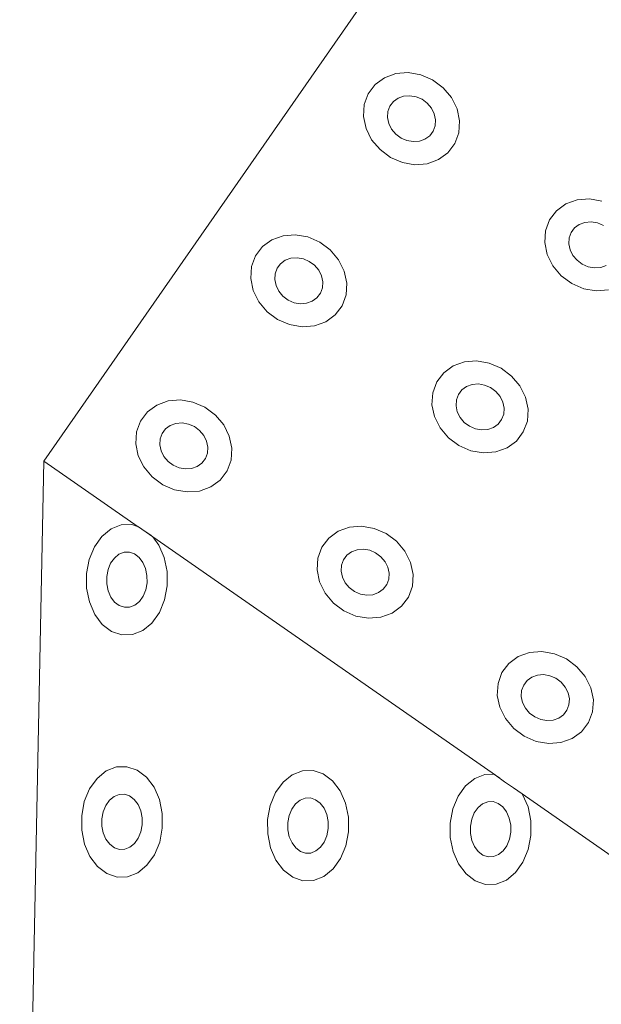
# Model space of a CAD drawing. Extents: x 5066 to 9756, y -2696 to -1109.
# Tile 128 of 248: x 9401.294 to 9401.56, y -2589.395 to -2588.945. Entities that reach past the tile are written whole.
import ezdxf

# ---------------------------------------------------------------- set-up
doc = ezdxf.new("R2010")
doc.units = 0
doc.header["$MEASUREMENT"] = 0
doc.layers.add('IFC-Elemento construtivo genérico-Contorno', color=253, linetype='CONTINUOUS', lineweight=5)

msp = doc.modelspace()

# ---------------------------------------------------------------- linework, layer by layer
at = {"layer": 'IFC-Elemento construtivo genérico-Contorno', "color": 8, "lineweight": 5}
for p, q in [((9401.30468, -2589.14653), (9401.56175, -2588.77718)), ((9401.45628, -2588.97427), (9401.46058, -2588.97114)), ((9401.46058, -2588.97114), (9401.4657, -2588.96929)), ((9401.4657, -2588.96929), (9401.47136, -2588.96884)), ((9401.47136, -2588.96884), (9401.4771, -2588.96983)), ((9401.4771, -2588.96983), (9401.48253, -2588.97219)), ((9401.48253, -2588.97219), (9401.48734, -2588.97575)), ((9401.45308, -2588.97846), (9401.45628, -2588.97427)), ((9401.48734, -2588.97575), (9401.49116, -2588.98027)), ((9401.45128, -2588.98343), (9401.45308, -2588.97846)), ((9401.4646, -2588.98208), (9401.46675, -2588.98052)), ((9401.46675, -2588.98052), (9401.46929, -2588.97959)), ((9401.46929, -2588.97959), (9401.47214, -2588.97937)), ((9401.47214, -2588.97937), (9401.47499, -2588.97986)), ((9401.47499, -2588.97986), (9401.47773, -2588.98104)), ((9401.47773, -2588.98104), (9401.48011, -2588.98282)), ((9401.49116, -2588.98027), (9401.49374, -2588.98545)), ((9401.45093, -2588.98884), (9401.45128, -2588.98343)), ((9401.4621, -2588.98666), (9401.463, -2588.98418)), ((9401.463, -2588.98418), (9401.4646, -2588.98208)), ((9401.48011, -2588.98282), (9401.48202, -2588.98508)), ((9401.48202, -2588.98508), (9401.48331, -2588.98767)), ((9401.49374, -2588.98545), (9401.49488, -2588.99093)), ((9401.45093, -2588.98884), (9401.45206, -2588.99433)), ((9401.46191, -2588.98937), (9401.4621, -2588.98666)), ((9401.46191, -2588.98937), (9401.46249, -2588.99211)), ((9401.48331, -2588.98767), (9401.4839, -2588.99041)), ((9401.45206, -2588.99433), (9401.45464, -2588.99951)), ((9401.46249, -2588.99211), (9401.46378, -2588.9947)), ((9401.46378, -2588.9947), (9401.4657, -2588.99696)), ((9401.4828, -2588.9956), (9401.4837, -2588.99312)), ((9401.4837, -2588.99312), (9401.4839, -2588.99041)), ((9401.49452, -2588.99635), (9401.49488, -2588.99093)), ((9401.4657, -2588.99697), (9401.46808, -2588.99874)), ((9401.46808, -2588.99874), (9401.47081, -2588.99992)), ((9401.47652, -2589.00019), (9401.47905, -2588.99926)), ((9401.47905, -2588.99926), (9401.48124, -2588.9977)), ((9401.48124, -2588.9977), (9401.4828, -2588.9956)), ((9401.49273, -2589.00132), (9401.49452, -2588.99635)), ((9401.45464, -2588.99951), (9401.45847, -2589.00404)), ((9401.47081, -2588.99992), (9401.4737, -2589.00041)), ((9401.4737, -2589.00041), (9401.47652, -2589.00019)), ((9401.48956, -2589.00551), (9401.49273, -2589.00132)), ((9401.45847, -2589.00404), (9401.46327, -2589.00759)), ((9401.46327, -2589.00759), (9401.4687, -2589.00995)), ((9401.48523, -2589.00864), (9401.48956, -2589.00551)), ((9401.4687, -2589.00995), (9401.47445, -2589.01094)), ((9401.47445, -2589.01094), (9401.48011, -2589.01049)), ((9401.48011, -2589.01049), (9401.48523, -2589.00864)), ((9401.53921, -2589.03201), (9401.54351, -2589.02888)), ((9401.54351, -2589.02888), (9401.54866, -2589.02703)), ((9401.54866, -2589.02703), (9401.55429, -2589.02658)), ((9401.55429, -2589.02658), (9401.56003, -2589.02757)), ((9401.53605, -2589.0362), (9401.53921, -2589.03201)), ((9401.53425, -2589.04117), (9401.53605, -2589.0362)), ((9401.54753, -2589.03982), (9401.54968, -2589.03826)), ((9401.54968, -2589.03826), (9401.55226, -2589.03733)), ((9401.55226, -2589.03733), (9401.55507, -2589.03711)), ((9401.55507, -2589.03711), (9401.55796, -2589.0376)), ((9401.55796, -2589.0376), (9401.5607, -2589.03878)), ((9401.40894, -2589.0453), (9401.41409, -2589.04346)), ((9401.41409, -2589.04346), (9401.41972, -2589.04301)), ((9401.41972, -2589.04301), (9401.42546, -2589.044)), ((9401.42546, -2589.044), (9401.43093, -2589.04635)), ((9401.5339, -2589.04658), (9401.53425, -2589.04117)), ((9401.54503, -2589.0444), (9401.54597, -2589.04192)), ((9401.54597, -2589.04192), (9401.54753, -2589.03982)), ((9401.40148, -2589.05263), (9401.40464, -2589.04843)), ((9401.40464, -2589.04843), (9401.40894, -2589.0453)), ((9401.43093, -2589.04635), (9401.43573, -2589.04991)), ((9401.5339, -2589.04658), (9401.53503, -2589.05207)), ((9401.54488, -2589.04711), (9401.54503, -2589.0444)), ((9401.54488, -2589.04711), (9401.54546, -2589.04985)), ((9401.39964, -2589.0576), (9401.40148, -2589.05263)), ((9401.43573, -2589.04991), (9401.43952, -2589.05444)), ((9401.53503, -2589.05207), (9401.53761, -2589.05725)), ((9401.54546, -2589.04985), (9401.54675, -2589.05244)), ((9401.54675, -2589.05244), (9401.54866, -2589.0547)), ((9401.39933, -2589.06301), (9401.39964, -2589.0576)), ((9401.4114, -2589.05834), (9401.41296, -2589.05624)), ((9401.41296, -2589.05624), (9401.41511, -2589.05468)), ((9401.41511, -2589.05468), (9401.41769, -2589.05376)), ((9401.41769, -2589.05376), (9401.4205, -2589.05353)), ((9401.4205, -2589.05353), (9401.42339, -2589.05403)), ((9401.42339, -2589.05403), (9401.42609, -2589.0552)), ((9401.42609, -2589.0552), (9401.42851, -2589.05698)), ((9401.42851, -2589.05698), (9401.43042, -2589.05925)), ((9401.43952, -2589.05444), (9401.4421, -2589.05962)), ((9401.53761, -2589.05725), (9401.54144, -2589.06177)), ((9401.54866, -2589.0547), (9401.55105, -2589.05648)), ((9401.55105, -2589.05648), (9401.55378, -2589.05766)), ((9401.55378, -2589.05766), (9401.55663, -2589.05815)), ((9401.55945, -2589.05793), (9401.56202, -2589.057)), ((9401.4103, -2589.06353), (9401.41046, -2589.06083)), ((9401.41046, -2589.06083), (9401.4114, -2589.05834)), ((9401.43042, -2589.05925), (9401.43171, -2589.06184)), ((9401.43171, -2589.06184), (9401.43226, -2589.06458)), ((9401.4421, -2589.05962), (9401.44327, -2589.0651)), ((9401.54144, -2589.06177), (9401.54624, -2589.06533)), ((9401.55663, -2589.05815), (9401.55945, -2589.05793)), ((9401.39933, -2589.06301), (9401.40046, -2589.06849)), ((9401.4103, -2589.06353), (9401.41089, -2589.06628)), ((9401.41089, -2589.06628), (9401.41218, -2589.06886)), ((9401.4321, -2589.06728), (9401.43226, -2589.06458)), ((9401.44292, -2589.07051), (9401.44327, -2589.0651)), ((9401.54624, -2589.06533), (9401.55167, -2589.06769)), ((9401.40046, -2589.06849), (9401.40304, -2589.07367)), ((9401.41218, -2589.06886), (9401.41405, -2589.07112)), ((9401.41405, -2589.07112), (9401.41648, -2589.07291)), ((9401.4296, -2589.07187), (9401.4312, -2589.06977)), ((9401.4312, -2589.06977), (9401.4321, -2589.06728)), ((9401.44109, -2589.07549), (9401.44292, -2589.07051)), ((9401.55167, -2589.06769), (9401.55741, -2589.06868)), ((9401.55741, -2589.06868), (9401.56304, -2589.06823)), ((9401.40304, -2589.07367), (9401.40687, -2589.0782)), ((9401.41648, -2589.07291), (9401.41921, -2589.07408)), ((9401.41921, -2589.07408), (9401.42206, -2589.07458)), ((9401.42206, -2589.07458), (9401.42488, -2589.07436)), ((9401.42488, -2589.07436), (9401.42745, -2589.07343)), ((9401.42745, -2589.07343), (9401.4296, -2589.07187)), ((9401.43792, -2589.07967), (9401.44109, -2589.07549)), ((9401.40687, -2589.0782), (9401.41163, -2589.08176)), ((9401.43363, -2589.0828), (9401.43792, -2589.07967)), ((9401.41163, -2589.08176), (9401.4171, -2589.08411)), ((9401.4171, -2589.08411), (9401.42284, -2589.0851)), ((9401.42284, -2589.0851), (9401.42847, -2589.08466)), ((9401.42847, -2589.08466), (9401.43363, -2589.0828)), ((9401.49191, -2589.10304), (9401.49706, -2589.1012)), ((9401.49706, -2589.1012), (9401.50269, -2589.10075)), ((9401.50269, -2589.10075), (9401.50843, -2589.10174)), ((9401.50843, -2589.10174), (9401.5139, -2589.10409)), ((9401.48445, -2589.11037), (9401.48761, -2589.10617)), ((9401.48761, -2589.10617), (9401.49191, -2589.10304)), ((9401.5139, -2589.10409), (9401.51866, -2589.10765)), ((9401.48261, -2589.11534), (9401.48445, -2589.11037)), ((9401.49808, -2589.11242), (9401.50066, -2589.1115)), ((9401.50066, -2589.1115), (9401.50347, -2589.11127)), ((9401.50347, -2589.11127), (9401.50632, -2589.11176)), ((9401.50632, -2589.11176), (9401.50905, -2589.11294)), ((9401.51866, -2589.10765), (9401.52249, -2589.11217)), ((9401.48226, -2589.12075), (9401.48261, -2589.11534)), ((9401.49343, -2589.11857), (9401.49433, -2589.11608)), ((9401.49433, -2589.11608), (9401.49593, -2589.11398)), ((9401.49593, -2589.11398), (9401.49808, -2589.11242)), ((9401.50905, -2589.11294), (9401.51148, -2589.11472)), ((9401.51148, -2589.11472), (9401.51339, -2589.11698)), ((9401.52249, -2589.11217), (9401.52507, -2589.11736)), ((9401.35202, -2589.12403), (9401.35632, -2589.1209)), ((9401.35632, -2589.1209), (9401.36148, -2589.11905)), ((9401.36148, -2589.11905), (9401.3671, -2589.1186)), ((9401.3671, -2589.1186), (9401.37284, -2589.11959)), ((9401.37284, -2589.11959), (9401.37831, -2589.12194)), ((9401.48226, -2589.12075), (9401.48343, -2589.12623)), ((9401.49327, -2589.12127), (9401.49343, -2589.11857)), ((9401.51339, -2589.11698), (9401.51464, -2589.11958)), ((9401.51464, -2589.11958), (9401.51523, -2589.12232)), ((9401.52507, -2589.11736), (9401.5262, -2589.12284)), ((9401.34886, -2589.12822), (9401.35202, -2589.12403)), ((9401.37831, -2589.12194), (9401.38312, -2589.1255)), ((9401.49327, -2589.12127), (9401.49382, -2589.12402)), ((9401.49382, -2589.12402), (9401.49511, -2589.1266)), ((9401.51413, -2589.12751), (9401.51507, -2589.12502)), ((9401.51507, -2589.12502), (9401.51523, -2589.12232)), ((9401.52589, -2589.12825), (9401.5262, -2589.12284)), ((9401.34706, -2589.13319), (9401.34886, -2589.12822)), ((9401.36249, -2589.13027), (9401.36507, -2589.12935)), ((9401.36507, -2589.12935), (9401.36788, -2589.12912)), ((9401.36788, -2589.12912), (9401.37077, -2589.12962)), ((9401.37077, -2589.12962), (9401.37351, -2589.13079)), ((9401.38312, -2589.1255), (9401.38695, -2589.13003)), ((9401.48343, -2589.12623), (9401.48601, -2589.13141)), ((9401.49511, -2589.1266), (9401.49702, -2589.12886)), ((9401.49702, -2589.12886), (9401.49945, -2589.13065)), ((9401.51042, -2589.13117), (9401.51257, -2589.12961)), ((9401.51257, -2589.12961), (9401.51413, -2589.12751)), ((9401.52405, -2589.13322), (9401.52589, -2589.12825)), ((9401.34671, -2589.1386), (9401.34706, -2589.13319)), ((9401.35784, -2589.13642), (9401.35878, -2589.13393)), ((9401.35878, -2589.13393), (9401.36034, -2589.13183)), ((9401.36034, -2589.13183), (9401.36249, -2589.13027)), ((9401.37351, -2589.13079), (9401.37589, -2589.13258)), ((9401.37589, -2589.13258), (9401.3778, -2589.13484)), ((9401.38695, -2589.13003), (9401.38948, -2589.13521)), ((9401.48601, -2589.13141), (9401.4898, -2589.13594)), ((9401.49945, -2589.13065), (9401.50214, -2589.13182)), ((9401.50214, -2589.13182), (9401.50503, -2589.13232)), ((9401.50503, -2589.13232), (9401.50784, -2589.1321)), ((9401.50784, -2589.1321), (9401.51042, -2589.13117)), ((9401.52089, -2589.13741), (9401.52405, -2589.13322)), ((9401.34671, -2589.1386), (9401.34784, -2589.14408)), ((9401.35769, -2589.13912), (9401.35784, -2589.13642)), ((9401.3778, -2589.13484), (9401.37909, -2589.13742)), ((9401.37909, -2589.13742), (9401.37968, -2589.14017)), ((9401.38948, -2589.13521), (9401.39066, -2589.14069)), ((9401.4898, -2589.13594), (9401.4946, -2589.1395)), ((9401.51659, -2589.14054), (9401.52089, -2589.13741)), ((9401.35769, -2589.13912), (9401.35827, -2589.14187)), ((9401.35827, -2589.14187), (9401.35956, -2589.14446)), ((9401.37859, -2589.14536), (9401.37948, -2589.14287)), ((9401.37948, -2589.14287), (9401.37968, -2589.14017)), ((9401.3903, -2589.1461), (9401.39066, -2589.14069)), ((9401.4946, -2589.1395), (9401.50007, -2589.14185)), ((9401.50007, -2589.14185), (9401.50581, -2589.14284)), ((9401.50581, -2589.14284), (9401.51144, -2589.14239)), ((9401.51144, -2589.14239), (9401.51659, -2589.14054)), ((9401.29359, -2589.70112), (9401.30468, -2589.14653)), ((9401.30468, -2589.14653), (9401.34784, -2589.17657)), ((9401.34784, -2589.14408), (9401.35042, -2589.14926)), ((9401.35956, -2589.14446), (9401.36148, -2589.14672)), ((9401.36148, -2589.14672), (9401.36386, -2589.1485)), ((9401.37484, -2589.14902), (9401.37698, -2589.14746)), ((9401.37698, -2589.14746), (9401.37859, -2589.14536)), ((9401.38847, -2589.15107), (9401.3903, -2589.1461)), ((9401.35042, -2589.14926), (9401.35425, -2589.15379)), ((9401.36386, -2589.1485), (9401.36659, -2589.14967)), ((9401.36659, -2589.14967), (9401.36945, -2589.15017)), ((9401.36945, -2589.15017), (9401.37226, -2589.14994)), ((9401.37226, -2589.14994), (9401.37484, -2589.14902)), ((9401.3853, -2589.15527), (9401.38847, -2589.15107)), ((9401.35425, -2589.15379), (9401.35905, -2589.15735)), ((9401.38101, -2589.1584), (9401.3853, -2589.15527)), ((9401.35905, -2589.15735), (9401.36448, -2589.1597)), ((9401.36448, -2589.1597), (9401.37023, -2589.16069)), ((9401.37023, -2589.16069), (9401.37585, -2589.16025)), ((9401.37585, -2589.16025), (9401.38101, -2589.1584)), ((9401.3312, -2589.18099), (9401.33538, -2589.17757)), ((9401.33538, -2589.17757), (9401.34007, -2589.17572)), ((9401.34007, -2589.17572), (9401.34491, -2589.17559)), ((9401.34491, -2589.17559), (9401.34788, -2589.17658)), ((9401.34788, -2589.17658), (9401.35445, -2589.18115)), ((9401.34788, -2589.17658), (9401.34948, -2589.1777)), ((9401.34948, -2589.1777), (9401.3537, -2589.18065)), ((9401.43499, -2589.18176), (9401.43929, -2589.17863)), ((9401.43929, -2589.17863), (9401.44445, -2589.17679)), ((9401.44445, -2589.17679), (9401.45007, -2589.17634)), ((9401.45007, -2589.17634), (9401.45581, -2589.17733)), ((9401.45581, -2589.17733), (9401.46128, -2589.17968)), ((9401.32777, -2589.18577), (9401.3312, -2589.18099)), ((9401.3537, -2589.18065), (9401.35445, -2589.18115)), ((9401.35445, -2589.18115), (9401.3573, -2589.18497)), ((9401.35445, -2589.18118), (9401.51323, -2589.2917)), ((9401.43183, -2589.18596), (9401.43499, -2589.18176)), ((9401.46128, -2589.17968), (9401.46609, -2589.18324)), ((9401.46609, -2589.18324), (9401.46988, -2589.18777)), ((9401.32538, -2589.19158), (9401.32777, -2589.18577)), ((9401.33902, -2589.1892), (9401.34136, -2589.18827)), ((9401.34136, -2589.18827), (9401.34378, -2589.18821)), ((9401.34378, -2589.18821), (9401.34613, -2589.189)), ((9401.3573, -2589.18497), (9401.35976, -2589.19065)), ((9401.42999, -2589.19093), (9401.43183, -2589.18596)), ((9401.44331, -2589.18957), (9401.44546, -2589.18801)), ((9401.44546, -2589.18801), (9401.44804, -2589.18709)), ((9401.44804, -2589.18709), (9401.45085, -2589.18686)), ((9401.45085, -2589.18686), (9401.45374, -2589.18736)), ((9401.45374, -2589.18736), (9401.45644, -2589.18853)), ((9401.46988, -2589.18777), (9401.47245, -2589.19295)), ((9401.32417, -2589.19801), (9401.32538, -2589.19158)), ((9401.33519, -2589.1933), (9401.33691, -2589.19091)), ((9401.33691, -2589.19091), (9401.33902, -2589.1892)), ((9401.34613, -2589.189), (9401.34823, -2589.1906)), ((9401.34823, -2589.1906), (9401.34995, -2589.1929)), ((9401.34995, -2589.1929), (9401.3512, -2589.19574)), ((9401.35976, -2589.19065), (9401.36105, -2589.19701)), ((9401.42968, -2589.19634), (9401.42999, -2589.19093)), ((9401.44081, -2589.19416), (9401.44175, -2589.19167)), ((9401.44175, -2589.19167), (9401.44331, -2589.18957)), ((9401.45644, -2589.18853), (9401.45886, -2589.19031)), ((9401.45886, -2589.19031), (9401.46077, -2589.19258)), ((9401.46077, -2589.19258), (9401.46206, -2589.19516)), ((9401.47245, -2589.19295), (9401.47363, -2589.19843)), ((9401.33339, -2589.19942), (9401.33402, -2589.1962)), ((9401.33402, -2589.1962), (9401.33519, -2589.1933)), ((9401.3512, -2589.19574), (9401.35183, -2589.19892)), ((9401.36105, -2589.19701), (9401.36109, -2589.20364)), ((9401.42968, -2589.19634), (9401.43081, -2589.20182)), ((9401.44066, -2589.19686), (9401.44081, -2589.19416)), ((9401.44066, -2589.19686), (9401.44124, -2589.19961)), ((9401.46206, -2589.19516), (9401.46261, -2589.19791)), ((9401.32417, -2589.20465), (9401.32417, -2589.19801)), ((9401.33339, -2589.20274), (9401.33339, -2589.19942)), ((9401.35183, -2589.19892), (9401.35187, -2589.20224)), ((9401.43081, -2589.20182), (9401.43339, -2589.207)), ((9401.44124, -2589.19961), (9401.44249, -2589.20219)), ((9401.46155, -2589.2031), (9401.46245, -2589.20061)), ((9401.46245, -2589.20061), (9401.46261, -2589.19791)), ((9401.47327, -2589.20384), (9401.47363, -2589.19843)), ((9401.32417, -2589.20465), (9401.3255, -2589.21101)), ((9401.33339, -2589.20274), (9401.33405, -2589.20592)), ((9401.33405, -2589.20592), (9401.33527, -2589.20876)), ((9401.35003, -2589.20836), (9401.35124, -2589.20546)), ((9401.35124, -2589.20546), (9401.35187, -2589.20224)), ((9401.35988, -2589.21008), (9401.36109, -2589.20364)), ((9401.44249, -2589.20219), (9401.44441, -2589.20446)), ((9401.44441, -2589.20446), (9401.44683, -2589.20624)), ((9401.44683, -2589.20624), (9401.44956, -2589.20741)), ((9401.4578, -2589.20676), (9401.45995, -2589.2052)), ((9401.45995, -2589.2052), (9401.46155, -2589.2031)), ((9401.47144, -2589.20881), (9401.47327, -2589.20384)), ((9401.33527, -2589.20876), (9401.33702, -2589.21106)), ((9401.34624, -2589.21246), (9401.34835, -2589.21075)), ((9401.34835, -2589.21075), (9401.35003, -2589.20836)), ((9401.35749, -2589.21589), (9401.35988, -2589.21008)), ((9401.43339, -2589.207), (9401.43722, -2589.21153)), ((9401.44956, -2589.20741), (9401.45241, -2589.20791)), ((9401.45241, -2589.20791), (9401.45523, -2589.20768)), ((9401.45523, -2589.20768), (9401.4578, -2589.20676)), ((9401.46827, -2589.213), (9401.47144, -2589.20881)), ((9401.3255, -2589.21101), (9401.32792, -2589.21669)), ((9401.33702, -2589.21106), (9401.33913, -2589.21265)), ((9401.33913, -2589.21265), (9401.34148, -2589.21345)), ((9401.34148, -2589.21345), (9401.3439, -2589.21339)), ((9401.3439, -2589.21339), (9401.34624, -2589.21246)), ((9401.43722, -2589.21153), (9401.44198, -2589.21509)), ((9401.44198, -2589.21509), (9401.44745, -2589.21744)), ((9401.46398, -2589.21613), (9401.46827, -2589.213)), ((9401.32792, -2589.21669), (9401.3314, -2589.22128)), ((9401.35405, -2589.22067), (9401.35749, -2589.21589)), ((9401.44745, -2589.21744), (9401.4532, -2589.21843)), ((9401.4532, -2589.21843), (9401.45882, -2589.21799)), ((9401.45882, -2589.21799), (9401.46398, -2589.21613)), ((9401.3314, -2589.22128), (9401.33562, -2589.22448)), ((9401.33562, -2589.22448), (9401.34034, -2589.22607)), ((9401.34519, -2589.22594), (9401.34988, -2589.22409)), ((9401.34988, -2589.22409), (9401.35405, -2589.22067)), ((9401.34034, -2589.22607), (9401.34519, -2589.22594)), ((9401.51745, -2589.23916), (9401.52175, -2589.23603)), ((9401.52175, -2589.23603), (9401.52691, -2589.23418)), ((9401.52691, -2589.23418), (9401.53253, -2589.23374)), ((9401.53253, -2589.23374), (9401.53827, -2589.23472)), ((9401.53827, -2589.23472), (9401.54374, -2589.23708)), ((9401.54374, -2589.23708), (9401.54855, -2589.24064)), ((9401.51429, -2589.24336), (9401.51745, -2589.23916)), ((9401.54855, -2589.24064), (9401.55238, -2589.24516)), ((9401.51249, -2589.24833), (9401.51429, -2589.24336)), ((9401.52421, -2589.24907), (9401.52577, -2589.24697)), ((9401.52577, -2589.24697), (9401.52792, -2589.24541)), ((9401.52792, -2589.24541), (9401.5305, -2589.24448)), ((9401.5305, -2589.24448), (9401.53331, -2589.24426)), ((9401.53331, -2589.24426), (9401.5362, -2589.24475)), ((9401.5362, -2589.24475), (9401.53894, -2589.24593)), ((9401.53894, -2589.24593), (9401.54132, -2589.24771)), ((9401.55238, -2589.24516), (9401.55491, -2589.25034)), ((9401.51214, -2589.25374), (9401.51249, -2589.24833)), ((9401.52312, -2589.25426), (9401.52327, -2589.25155)), ((9401.52327, -2589.25155), (9401.52421, -2589.24907)), ((9401.54132, -2589.24771), (9401.54323, -2589.24997)), ((9401.54323, -2589.24997), (9401.54452, -2589.25256)), ((9401.55491, -2589.25034), (9401.55609, -2589.25583)), ((9401.51214, -2589.25374), (9401.51327, -2589.25922)), ((9401.52312, -2589.25426), (9401.5237, -2589.257)), ((9401.54452, -2589.25256), (9401.54511, -2589.2553)), ((9401.54491, -2589.25801), (9401.54511, -2589.2553)), ((9401.55573, -2589.26124), (9401.55609, -2589.25583)), ((9401.51327, -2589.25922), (9401.51585, -2589.2644)), ((9401.5237, -2589.257), (9401.52499, -2589.25959)), ((9401.52499, -2589.25959), (9401.52691, -2589.26185)), ((9401.54241, -2589.26259), (9401.54402, -2589.2605)), ((9401.54402, -2589.2605), (9401.54491, -2589.25801)), ((9401.51585, -2589.2644), (9401.51968, -2589.26892)), ((9401.52691, -2589.26185), (9401.52929, -2589.26363)), ((9401.52929, -2589.26363), (9401.53202, -2589.26481)), ((9401.53202, -2589.26481), (9401.53488, -2589.2653)), ((9401.53769, -2589.26508), (9401.54027, -2589.26416)), ((9401.54027, -2589.26416), (9401.54241, -2589.26259)), ((9401.5539, -2589.26621), (9401.55573, -2589.26124)), ((9401.51968, -2589.26892), (9401.52448, -2589.27249)), ((9401.53488, -2589.2653), (9401.53769, -2589.26508)), ((9401.55073, -2589.2704), (9401.5539, -2589.26621)), ((9401.52448, -2589.27249), (9401.52991, -2589.27484)), ((9401.54128, -2589.27538), (9401.54644, -2589.27353)), ((9401.54644, -2589.27353), (9401.55073, -2589.2704)), ((9401.52991, -2589.27484), (9401.53566, -2589.27583)), ((9401.53566, -2589.27583), (9401.54128, -2589.27538)), ((9401.33316, -2589.28835), (9401.33784, -2589.28651)), ((9401.33784, -2589.28651), (9401.34269, -2589.28638)), ((9401.34269, -2589.28638), (9401.34741, -2589.28797)), ((9401.32558, -2589.29656), (9401.32898, -2589.29178)), ((9401.32898, -2589.29178), (9401.33316, -2589.28835)), ((9401.34741, -2589.28797), (9401.35163, -2589.29117)), ((9401.35163, -2589.29117), (9401.35511, -2589.29576)), ((9401.41409, -2589.29349), (9401.41827, -2589.29006)), ((9401.41827, -2589.29006), (9401.42296, -2589.28821)), ((9401.42296, -2589.28821), (9401.42784, -2589.28808)), ((9401.42784, -2589.28808), (9401.43253, -2589.28967)), ((9401.43253, -2589.28967), (9401.43675, -2589.29287)), ((9401.49761, -2589.29516), (9401.50179, -2589.29173)), ((9401.50179, -2589.29173), (9401.50648, -2589.28989)), ((9401.50648, -2589.28989), (9401.5105, -2589.28978)), ((9401.5105, -2589.28978), (9401.5128, -2589.29137)), ((9401.5105, -2589.28978), (9401.51128, -2589.29033)), ((9401.51128, -2589.29033), (9401.5155, -2589.29325)), ((9401.32316, -2589.30237), (9401.32558, -2589.29656)), ((9401.35511, -2589.29576), (9401.35757, -2589.30144)), ((9401.4107, -2589.29827), (9401.41409, -2589.29349)), ((9401.43675, -2589.29287), (9401.44023, -2589.29747)), ((9401.49421, -2589.29994), (9401.49761, -2589.29516)), ((9401.5155, -2589.29325), (9401.51948, -2589.29602)), ((9401.51948, -2589.29602), (9401.52351, -2589.29882)), ((9401.33468, -2589.3017), (9401.33679, -2589.29999)), ((9401.33679, -2589.29999), (9401.33913, -2589.29906)), ((9401.33913, -2589.29906), (9401.34155, -2589.299)), ((9401.34155, -2589.299), (9401.3439, -2589.29979)), ((9401.3439, -2589.29979), (9401.34601, -2589.30139)), ((9401.40827, -2589.30407), (9401.4107, -2589.29827)), ((9401.42191, -2589.30169), (9401.42425, -2589.30077)), ((9401.42425, -2589.30077), (9401.42667, -2589.30071)), ((9401.42667, -2589.30071), (9401.42902, -2589.3015)), ((9401.44023, -2589.29747), (9401.44269, -2589.30314)), ((9401.49179, -2589.30574), (9401.49421, -2589.29994)), ((9401.52351, -2589.29882), (9401.52374, -2589.29914)), ((9401.52351, -2589.29884), (9401.67749, -2589.40599)), ((9401.52374, -2589.29914), (9401.5262, -2589.30482)), ((9401.32195, -2589.30881), (9401.32316, -2589.30237)), ((9401.33179, -2589.30699), (9401.333, -2589.30409)), ((9401.333, -2589.30409), (9401.33468, -2589.3017)), ((9401.34601, -2589.30139), (9401.34777, -2589.30369)), ((9401.34777, -2589.30369), (9401.34898, -2589.30653)), ((9401.35757, -2589.30144), (9401.35886, -2589.3078)), ((9401.40706, -2589.31051), (9401.40827, -2589.30407)), ((9401.41812, -2589.3058), (9401.4198, -2589.30341)), ((9401.4198, -2589.30341), (9401.42191, -2589.30169)), ((9401.42902, -2589.3015), (9401.43116, -2589.3031)), ((9401.43116, -2589.3031), (9401.43288, -2589.3054)), ((9401.43288, -2589.3054), (9401.43409, -2589.30823)), ((9401.44269, -2589.30314), (9401.44398, -2589.30951)), ((9401.50163, -2589.30747), (9401.50335, -2589.30508)), ((9401.50335, -2589.30508), (9401.50542, -2589.30337)), ((9401.50542, -2589.30337), (9401.50777, -2589.30244)), ((9401.50777, -2589.30244), (9401.51019, -2589.30238)), ((9401.51019, -2589.30238), (9401.51257, -2589.30317)), ((9401.51257, -2589.30317), (9401.51468, -2589.30477)), ((9401.51468, -2589.30477), (9401.5164, -2589.30707)), ((9401.5262, -2589.30482), (9401.52749, -2589.31118)), ((9401.32195, -2589.30881), (9401.32198, -2589.31543)), ((9401.33116, -2589.31021), (9401.33179, -2589.30699)), ((9401.34898, -2589.30653), (9401.34964, -2589.30971)), ((9401.34964, -2589.31303), (9401.34964, -2589.30971)), ((9401.35886, -2589.31444), (9401.35886, -2589.3078)), ((9401.41628, -2589.31192), (9401.41691, -2589.3087)), ((9401.41691, -2589.3087), (9401.41812, -2589.3058)), ((9401.43409, -2589.30823), (9401.43476, -2589.31142)), ((9401.44398, -2589.30951), (9401.44402, -2589.31614)), ((9401.49058, -2589.31218), (9401.49179, -2589.30574)), ((9401.50042, -2589.31037), (9401.50163, -2589.30747)), ((9401.5164, -2589.30707), (9401.51761, -2589.30991)), ((9401.51761, -2589.30991), (9401.51827, -2589.31309)), ((9401.33116, -2589.31021), (9401.3312, -2589.31353)), ((9401.3312, -2589.31353), (9401.33183, -2589.31671)), ((9401.34902, -2589.31625), (9401.34964, -2589.31303)), ((9401.35765, -2589.32087), (9401.35886, -2589.31444)), ((9401.40706, -2589.31051), (9401.4071, -2589.31714)), ((9401.41628, -2589.31192), (9401.41632, -2589.31523)), ((9401.43476, -2589.31473), (9401.43476, -2589.31142)), ((9401.49058, -2589.31218), (9401.49062, -2589.31881)), ((9401.49984, -2589.31359), (9401.50042, -2589.31037)), ((9401.49984, -2589.3169), (9401.49984, -2589.31359)), ((9401.51827, -2589.3164), (9401.51827, -2589.31309)), ((9401.52749, -2589.31118), (9401.52753, -2589.31781)), ((9401.32198, -2589.31543), (9401.32327, -2589.3218)), ((9401.33183, -2589.31671), (9401.33308, -2589.31955)), ((9401.34784, -2589.31915), (9401.34902, -2589.31625)), ((9401.4071, -2589.31714), (9401.40839, -2589.32351)), ((9401.41632, -2589.31523), (9401.41695, -2589.31842)), ((9401.41695, -2589.31842), (9401.4182, -2589.32125)), ((9401.43296, -2589.32085), (9401.43417, -2589.31795)), ((9401.43417, -2589.31795), (9401.43476, -2589.31473)), ((9401.44277, -2589.32258), (9401.44402, -2589.31614)), ((9401.49062, -2589.31881), (9401.49191, -2589.32518)), ((9401.49984, -2589.3169), (9401.50046, -2589.32009)), ((9401.51769, -2589.31962), (9401.51827, -2589.3164)), ((9401.52628, -2589.32425), (9401.52753, -2589.31781)), ((9401.32327, -2589.3218), (9401.32573, -2589.32748)), ((9401.33308, -2589.31955), (9401.3348, -2589.32185)), ((9401.3348, -2589.32185), (9401.33691, -2589.32344)), ((9401.33691, -2589.32344), (9401.33925, -2589.32424)), ((9401.34167, -2589.32417), (9401.34402, -2589.32325)), ((9401.34402, -2589.32325), (9401.34613, -2589.32154)), ((9401.34613, -2589.32154), (9401.34784, -2589.31915)), ((9401.35527, -2589.32668), (9401.35765, -2589.32087)), ((9401.40839, -2589.32351), (9401.41085, -2589.32918)), ((9401.4182, -2589.32125), (9401.41991, -2589.32355)), ((9401.41991, -2589.32355), (9401.42202, -2589.32515)), ((9401.42917, -2589.32496), (9401.43124, -2589.32324)), ((9401.43124, -2589.32324), (9401.43296, -2589.32085)), ((9401.44038, -2589.32838), (9401.44277, -2589.32258)), ((9401.50046, -2589.32009), (9401.50171, -2589.32293)), ((9401.50171, -2589.32293), (9401.50343, -2589.32522)), ((9401.51476, -2589.32491), (9401.51648, -2589.32253)), ((9401.51648, -2589.32253), (9401.51769, -2589.31962)), ((9401.32573, -2589.32748), (9401.32917, -2589.33207)), ((9401.33925, -2589.32424), (9401.34167, -2589.32417)), ((9401.35183, -2589.33146), (9401.35527, -2589.32668)), ((9401.42202, -2589.32515), (9401.42437, -2589.32594)), ((9401.42437, -2589.32594), (9401.42683, -2589.32588)), ((9401.42683, -2589.32588), (9401.42917, -2589.32496)), ((9401.49191, -2589.32518), (9401.49437, -2589.33086)), ((9401.50343, -2589.32522), (9401.50554, -2589.32682)), ((9401.50554, -2589.32682), (9401.50792, -2589.32762)), ((9401.50792, -2589.32762), (9401.51034, -2589.32755)), ((9401.51034, -2589.32755), (9401.51269, -2589.32663)), ((9401.51269, -2589.32663), (9401.51476, -2589.32491)), ((9401.5239, -2589.33006), (9401.52628, -2589.32425)), ((9401.32917, -2589.33207), (9401.33339, -2589.33527)), ((9401.34765, -2589.33488), (9401.35183, -2589.33146)), ((9401.41085, -2589.32918), (9401.41433, -2589.33378)), ((9401.43698, -2589.33316), (9401.44038, -2589.32838)), ((9401.49437, -2589.33086), (9401.49784, -2589.33545)), ((9401.5205, -2589.33484), (9401.5239, -2589.33006)), ((9401.33339, -2589.33527), (9401.33812, -2589.33686)), ((9401.33812, -2589.33686), (9401.34296, -2589.33673)), ((9401.34296, -2589.33673), (9401.34765, -2589.33488)), ((9401.41433, -2589.33378), (9401.41855, -2589.33697)), ((9401.41855, -2589.33697), (9401.42323, -2589.33857)), ((9401.42808, -2589.33843), (9401.43277, -2589.33659)), ((9401.43277, -2589.33659), (9401.43698, -2589.33316)), ((9401.49784, -2589.33545), (9401.50206, -2589.33865)), ((9401.51628, -2589.33826), (9401.5205, -2589.33484)), ((9401.42323, -2589.33857), (9401.42808, -2589.33843)), ((9401.50206, -2589.33865), (9401.50675, -2589.34024)), ((9401.50675, -2589.34024), (9401.51163, -2589.3401)), ((9401.51163, -2589.3401), (9401.51628, -2589.33826))]:
    msp.add_line(p, q, dxfattribs=at)

doc.saveas('drawing.dxf')
